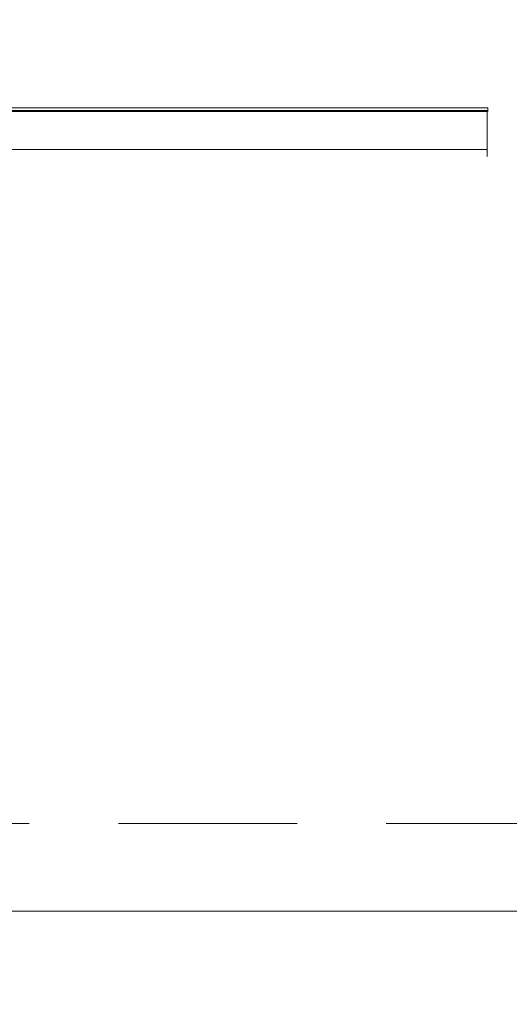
# Model space of a CAD drawing. Header units: millimetres. Extents: x 16720 to 74016, y 25810 to 81213.
# Tile 17 of 256: x 32368 to 32396, y 29777 to 29833. Entities that reach past the tile are written whole.
import ezdxf
from ezdxf import colors
from ezdxf.entities.mleader import LeaderData, LeaderLine
from ezdxf.math import Vec2, Vec3

# ---------------------------------------------------------------- set-up
doc = ezdxf.new("R2010")
doc.units = ezdxf.units.MM
doc.linetypes.add('HIDDENX2', pattern=[19.05, 12.7, -6.35])
for name, color, linetype, lineweight in [('_OPISY', 110, 'Continuous', 9), ('_PRZERYWANE', 252, 'HIDDENX2', 9), ('_WIDOKOWE', 252, 'Continuous', 9), ('_WYMIAR', 151, 'Continuous', 9), ('_WYPOSAŻENIE', 157, 'Continuous', 5)]:
    doc.layers.add(name, color=color, linetype=linetype, lineweight=lineweight)
doc.styles.add('ROMANS', font='romans.shx', dxfattribs={"width": 0.8, "height": 17})

# ---------------------------------------------------------------- blocks, each defined once
blk = doc.blocks.new('rampa załadunkowa')
at = {"layer": '_PRZERYWANE', "ltscale": 0.8}
blk.add_lwpolyline([(-170, -285), (-170, -5), (-100, -5)], dxfattribs=at)
at = {"layer": '_WIDOKOWE'}
blk.add_lwpolyline([(-175, 0), (-100, 0), (-100, -285), (-175, -285)], close=True, dxfattribs=at)
blk = doc.blocks.new('brama 3m')
at = {"layer": '_WYPOSAŻENIE', "linetype": 'Continuous'}
for p, q in [((-129.45, -22.506), (-129.45, -62.445)), ((-129.384, -23.646), (-129.384, -62.482)), ((-129.236, -23.78), (-129.236, -62.483)), ((-131.6, -24.632), (-131.6, -62.445)), ((-131.6, -62.445), (-129.45, -62.445)), ((-129.45, -62.483), (-129.384, -62.482)), ((-129.384, -62.482), (-129.236, -62.483))]:
    blk.add_line(p, q, dxfattribs=at)
at = {"layer": '_WYPOSAŻENIE', "linetype": 'Continuous', "extrusion": (0, 0, -1)}
blk.add_ellipse((-131.6, -62.449), major_axis=(-0.4, 0), ratio=0.008727, start_param=0, end_param=1.570796, dxfattribs=at)

msp = doc.modelspace()

# ---------------------------------------------------------------- block references
at = {"layer": '_WYMIAR', "rotation": 90}
for name, p in [('rampa załadunkowa', (32312.19, 29957.425)), ('brama 3m', (32332.209, 29957.425))]:
    msp.add_blockref(name, p, dxfattribs=at)

# ---------------------------------------------------------------- leaders
at = {"layer": '_OPISY'}
ml = msp.add_multileader_mtext('Standard', dxfattribs=at)
ml.set_content('{\\Fsimplex|c238;słupek stalowy do mocowania \\Pbramy przemysłowej }', color=256, style='ROMANS')
ml.set_leader_properties()
ml.build(insert=Vec2(0, 0))
ml.multileader.update_dxf_attribs({"dogleg_length": 4, "arrow_head_size": 6})
ctx = ml.context
ctx.base_point, ctx.char_height, ctx.arrow_head_size, ctx.landing_gap_size, ctx.plane_origin, ctx.plane_x_axis, ctx.plane_y_axis = Vec3(32371.045, 29764.19), 14, 6, 3, Vec3(32845.293, 29412.938), Vec3(1, 0, 0), Vec3(0, 1, 0)
ctx.text_align_type = 2
notes = []
notes.append((ctx, [(1, (1, 1, 0), (32366.471, 29764.19), (1, 0, 0), 4.574, [(0, [(32339.209, 29800.425)], 0, [])])]))
ctx.mtext.insert, ctx.mtext.text_direction, ctx.mtext.flow_direction = Vec3(32374.045, 29773.524), Vec3(1, 0, 0), 5
for ctx, leaders in notes:
    for number, flags, end, landing, length, lines in leaders:
        leader = LeaderData()
        leader.index, (leader.has_last_leader_line, leader.has_dogleg_vector, leader.attachment_direction) = number, flags
        leader.last_leader_point, leader.dogleg_vector, leader.dogleg_length = Vec3(end), Vec3(landing), length
        for number, points, colour, breaks in lines:
            line = LeaderLine()
            line.index, line.vertices, line.color, line.breaks = number, Vec3.list(points), colors.encode_raw_color(colour), breaks
            leader.lines.append(line)
        ctx.leaders.append(leader)

doc.saveas('drawing.dxf')
